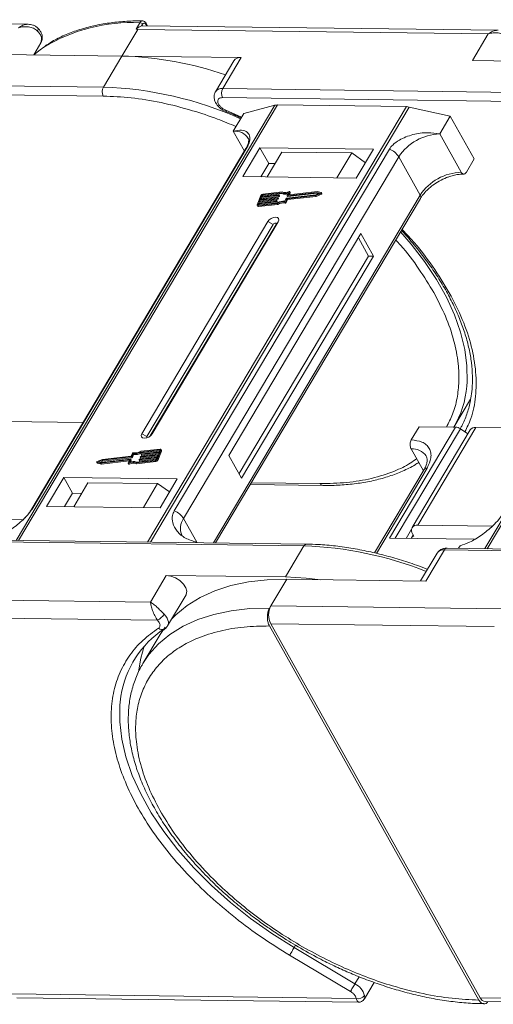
# Model space of a CAD drawing. Header units: millimetres. Extents: x -1190 to 891, y -97 to 1361.
# Tile 39 of 51: x 180 to 234, y 1162 to 1274. Entities that reach past the tile are written whole.
import ezdxf

# ---------------------------------------------------------------- set-up
doc = ezdxf.new("R2010")
doc.units = ezdxf.units.MM

msp = doc.modelspace()

# ---------------------------------------------------------------- linework, layer by layer
at = {"color": 7, "linetype": 'Continuous', "lineweight": 15}
for p, q in [((180.936, 1273.443), (140.367, 1273.965)), ((193.263, 1272.899), (193.693, 1273.621)), ((193.891, 1273.252), (194.002, 1273.439)), ((234.612, 1272.752), (194.044, 1273.274)), ((194.386, 1273.434), (194.478, 1273.269)), ((194.563, 1273.268), (194.4, 1273.56)), ((182.06, 1272.992), (182.05, 1273.003)), ((191.639, 1269.817), (193.448, 1272.859)), ((193.263, 1272.899), (193.448, 1272.859)), ((193.448, 1272.859), (233.495, 1272.344)), ((233.495, 1272.344), (231.685, 1269.302)), ((181.569, 1269.947), (182.393, 1271.331)), ((178.009, 1269.992), (191.639, 1269.817)), ((191.639, 1269.817), (189.528, 1266.268)), ((205.27, 1269.641), (191.639, 1269.817)), ((204.438, 1269.278), (202.327, 1265.729)), ((203.159, 1266.092), (205.27, 1269.641)), ((231.685, 1269.302), (245.316, 1269.126)), ((189.528, 1266.268), (149.482, 1266.783)), ((149.469, 1265.762), (189.515, 1265.246)), ((243.205, 1265.577), (203.159, 1266.092)), ((209.132, 1264.19), (179.576, 1214.496)), ((179.847, 1214.493), (209.425, 1264.224)), ((203.146, 1265.071), (243.192, 1264.555)), ((205.566, 1263.251), (209.132, 1264.19)), ((209.425, 1264.224), (224.147, 1264.034)), ((224.147, 1264.034), (194.569, 1214.303)), ((194.925, 1214.299), (224.481, 1263.993)), ((203.191, 1263.647), (203.567, 1263.485)), ((205.323, 1262.844), (203.526, 1263.63)), ((203.564, 1263.464), (203.559, 1263.466)), ((204.359, 1261.223), (205.566, 1263.251)), ((224.481, 1263.993), (229.16, 1262.948)), ((227.954, 1260.92), (229.16, 1262.948)), ((229.16, 1262.948), (231.899, 1258.058)), ((262.809, 1263.5), (233.102, 1213.552)), ((233.373, 1213.548), (263.102, 1263.533)), ((204.359, 1261.223), (205.634, 1258.948)), ((230.405, 1256.545), (227.954, 1260.92)), ((205.811, 1259.245), (181.234, 1217.923)), ((181.376, 1218.076), (205.953, 1259.398)), ((222.204, 1259.189), (197.627, 1217.867)), ((207.403, 1259.345), (205.443, 1256.05)), ((220.38, 1259.178), (207.403, 1259.345)), ((207.403, 1259.345), (208.412, 1257.544)), ((209.933, 1258.853), (208.245, 1256.013)), ((209.933, 1258.853), (217.896, 1258.75)), ((216.208, 1255.911), (217.896, 1258.75)), ((217.896, 1258.75), (219.456, 1257.625)), ((218.419, 1255.882), (220.38, 1259.178)), ((198.697, 1216.976), (223.274, 1258.298)), ((208.412, 1257.544), (207.507, 1256.023)), ((209.149, 1257.534), (208.412, 1257.544)), ((225.725, 1253.923), (223.274, 1258.298)), ((230.994, 1256.537), (231.899, 1258.058)), ((205.443, 1256.05), (218.419, 1255.882)), ((225.725, 1253.923), (202.103, 1214.206)), ((207.563, 1253.732), (209.572, 1253.959)), ((209.873, 1254.204), (207.709, 1253.959)), ((207.709, 1253.959), (207.767, 1253.856)), ((209.944, 1254.296), (207.745, 1254.048)), ((207.767, 1253.856), (209.931, 1254.101)), ((209.591, 1253.94), (209.573, 1253.896)), ((209.649, 1253.85), (209.591, 1253.953)), ((209.649, 1253.837), (209.591, 1253.94)), ((209.931, 1254.101), (209.873, 1254.204)), ((210.45, 1253.595), (213.791, 1253.972)), ((210.541, 1253.879), (210.681, 1254.221)), ((213.9, 1254.238), (210.56, 1253.86)), ((210.617, 1253.757), (213.958, 1254.135)), ((210.82, 1254.3), (210.688, 1253.98)), ((210.699, 1253.961), (210.688, 1253.98)), ((213.959, 1254.329), (210.707, 1253.961)), ((210.784, 1253.97), (210.877, 1254.197)), ((210.877, 1254.222), (210.82, 1254.325)), ((210.82, 1254.3), (210.877, 1254.197)), ((213.777, 1253.887), (214.384, 1254.127)), ((213.791, 1253.972), (214.237, 1254.149)), ((213.835, 1253.784), (214.442, 1254.024)), ((214.237, 1254.149), (213.9, 1254.238)), ((213.958, 1254.135), (213.9, 1254.238)), ((213.958, 1254.135), (214.104, 1254.097)), ((214.417, 1254.209), (213.959, 1254.329)), ((214.384, 1254.127), (214.442, 1254.024)), ((214.492, 1254.094), (214.434, 1254.197)), ((202.347, 1214.203), (225.756, 1253.561)), ((207.524, 1253.896), (207.088, 1252.835)), ((207.272, 1253.024), (207.199, 1252.847)), ((207.199, 1252.847), (207.22, 1252.81)), ((207.2, 1252.721), (209.399, 1252.97)), ((207.236, 1252.809), (209.401, 1253.054)), ((207.258, 1252.618), (209.457, 1252.867)), ((209.282, 1253.252), (207.272, 1253.024)), ((207.329, 1252.921), (207.272, 1253.024)), ((207.286, 1252.815), (207.329, 1252.921)), ((207.308, 1253.113), (209.318, 1253.34)), ((207.399, 1253.334), (207.308, 1253.113)), ((207.329, 1252.921), (209.339, 1253.149)), ((209.409, 1253.561), (207.399, 1253.334)), ((207.457, 1253.231), (207.399, 1253.334)), ((207.413, 1253.125), (207.457, 1253.231)), ((207.435, 1253.422), (209.445, 1253.65)), ((207.526, 1253.643), (207.435, 1253.422)), ((207.457, 1253.231), (209.467, 1253.458)), ((209.536, 1253.871), (207.526, 1253.643)), ((207.584, 1253.54), (207.526, 1253.643)), ((207.54, 1253.434), (207.584, 1253.54)), ((207.635, 1253.909), (207.563, 1253.732)), ((207.584, 1253.54), (209.594, 1253.768)), ((207.693, 1253.806), (207.635, 1253.909)), ((207.667, 1253.744), (207.693, 1253.806)), ((209.339, 1253.149), (209.282, 1253.252)), ((209.337, 1253.321), (209.318, 1253.277)), ((209.376, 1253.174), (209.318, 1253.277)), ((209.394, 1253.231), (209.337, 1253.333)), ((209.394, 1253.218), (209.337, 1253.321)), ((209.376, 1253.174), (209.394, 1253.218)), ((209.457, 1252.867), (209.399, 1252.97)), ((209.467, 1253.458), (209.409, 1253.561)), ((209.464, 1253.631), (209.446, 1253.586)), ((209.503, 1253.483), (209.446, 1253.586)), ((209.522, 1253.54), (209.464, 1253.643)), ((209.522, 1253.528), (209.464, 1253.631)), ((209.503, 1253.483), (209.522, 1253.528)), ((209.594, 1253.768), (209.536, 1253.871)), ((209.631, 1253.793), (209.573, 1253.896)), ((209.631, 1253.793), (209.649, 1253.837)), ((210.261, 1253.125), (210.319, 1253.022)), ((210.273, 1253.228), (210.414, 1253.569)), ((210.357, 1253.173), (210.497, 1253.516)), ((210.414, 1253.071), (210.357, 1253.173)), ((210.414, 1253.071), (210.555, 1253.413)), ((210.497, 1253.516), (213.777, 1253.887)), ((210.555, 1253.413), (210.497, 1253.516)), ((210.541, 1253.866), (210.599, 1253.764)), ((210.555, 1253.413), (213.835, 1253.784)), ((210.617, 1253.757), (210.56, 1253.86)), ((213.835, 1253.784), (213.777, 1253.887)), ((207.088, 1252.76), (207.146, 1252.657)), ((207.258, 1252.618), (207.2, 1252.721)), ((208.326, 1250.904), (193.911, 1226.668)), ((208.92, 1250.589), (194.506, 1226.353)), ((194.883, 1226.417), (209.257, 1250.585)), ((195.091, 1226.653), (209.505, 1250.888)), ((208.326, 1250.904), (208.92, 1250.589)), ((209.505, 1250.888), (209.257, 1250.585)), ((218.957, 1249.54), (203.879, 1224.189)), ((220.399, 1246.967), (218.957, 1249.54)), ((219.809, 1246.974), (218.655, 1249.033)), ((205.032, 1222.13), (219.809, 1246.974)), ((205.321, 1221.616), (220.399, 1246.967)), ((220.399, 1246.967), (219.809, 1246.974)), ((229.573, 1227.43), (231.483, 1230.641)), ((187.212, 1227.975), (178.418, 1228.088)), ((229.754, 1227.428), (222.215, 1214.753)), ((222.88, 1214.744), (230.311, 1227.237)), ((224.701, 1225.96), (225.606, 1227.481)), ((231.429, 1227.107), (224.795, 1215.953)), ((225.46, 1216.243), (232.094, 1227.397)), ((225.606, 1227.481), (229.754, 1227.428)), ((231.166, 1226.665), (230.311, 1227.237)), ((240.889, 1227.284), (232.094, 1227.397)), ((194.506, 1226.353), (193.911, 1226.668)), ((195.091, 1226.653), (194.938, 1226.466)), ((195.96, 1224.827), (193.796, 1224.582)), ((195.997, 1224.915), (193.798, 1224.667)), ((193.853, 1224.479), (195.969, 1224.719)), ((195.672, 1223.74), (196.108, 1224.802)), ((195.73, 1223.637), (196.166, 1224.699)), ((195.925, 1224.612), (195.998, 1224.789)), ((195.991, 1224.773), (195.96, 1224.827)), ((196.108, 1224.802), (196.166, 1224.699)), ((196.166, 1224.773), (196.109, 1224.876)), ((224.688, 1224.938), (226.082, 1222.45)), ((189.419, 1223.75), (188.813, 1223.509)), ((189.405, 1223.664), (188.959, 1223.487)), ((189.15, 1223.437), (189.463, 1223.561)), ((189.237, 1223.308), (192.49, 1223.676)), ((189.295, 1223.205), (192.47, 1223.564)), ((189.296, 1223.399), (192.637, 1223.777)), ((192.746, 1224.042), (189.405, 1223.664)), ((189.463, 1223.561), (189.405, 1223.664)), ((192.699, 1224.121), (189.419, 1223.75)), ((189.463, 1223.561), (192.804, 1223.939)), ((192.377, 1223.337), (192.508, 1223.657)), ((192.505, 1223.648), (192.49, 1223.676)), ((192.656, 1223.758), (192.515, 1223.416)), ((192.63, 1223.453), (192.713, 1223.655)), ((192.713, 1223.667), (192.656, 1223.77)), ((192.656, 1223.758), (192.713, 1223.655)), ((192.84, 1224.463), (192.699, 1224.121)), ((192.804, 1223.939), (192.746, 1224.042)), ((192.923, 1224.409), (192.783, 1224.067)), ((192.841, 1223.964), (192.783, 1224.067)), ((192.841, 1223.964), (192.981, 1224.306)), ((192.981, 1224.306), (192.923, 1224.409)), ((193.252, 1223.34), (195.451, 1223.589)), ((193.323, 1223.432), (195.488, 1223.677)), ((193.605, 1223.696), (193.624, 1223.741)), ((193.605, 1223.684), (193.663, 1223.581)), ((195.634, 1223.905), (193.624, 1223.677)), ((193.682, 1223.574), (193.624, 1223.677)), ((193.66, 1223.766), (195.67, 1223.993)), ((193.682, 1223.574), (195.587, 1223.79)), ((193.733, 1224.006), (193.751, 1224.05)), ((193.733, 1223.993), (193.79, 1223.891)), ((195.761, 1224.214), (193.751, 1223.987)), ((193.809, 1223.884), (193.751, 1223.987)), ((193.788, 1224.075), (195.798, 1224.303)), ((193.853, 1224.479), (193.796, 1224.582)), ((193.809, 1223.884), (195.714, 1224.099)), ((193.86, 1224.315), (193.878, 1224.36)), ((193.86, 1224.303), (193.918, 1224.2)), ((195.888, 1224.524), (193.879, 1224.296)), ((193.936, 1224.193), (193.879, 1224.296)), ((193.915, 1224.385), (195.925, 1224.612)), ((193.936, 1224.193), (195.841, 1224.409)), ((195.451, 1223.589), (195.509, 1223.486)), ((195.561, 1223.728), (195.634, 1223.905)), ((195.67, 1223.993), (195.761, 1224.214)), ((195.73, 1223.637), (195.672, 1223.74)), ((195.798, 1224.303), (195.888, 1224.524)), ((203.879, 1224.189), (205.321, 1221.616)), ((188.762, 1223.44), (188.82, 1223.337)), ((188.779, 1223.428), (189.237, 1223.308)), ((188.837, 1223.325), (188.779, 1223.428)), ((188.837, 1223.325), (189.295, 1223.205)), ((188.959, 1223.487), (189.296, 1223.399)), ((189.295, 1223.205), (189.237, 1223.308)), ((192.377, 1223.312), (192.434, 1223.209)), ((192.497, 1223.203), (192.44, 1223.306)), ((193.252, 1223.34), (193.31, 1223.237)), ((193.31, 1223.237), (195.509, 1223.486)), ((226.171, 1222.598), (220.5, 1213.065)), ((220.715, 1213.011), (226.503, 1222.744)), ((184.997, 1221.674), (183.037, 1218.378)), ((197.974, 1221.507), (184.997, 1221.674)), ((186.006, 1219.872), (184.997, 1221.674)), ((196.014, 1218.211), (197.974, 1221.507)), ((187.762, 1221.076), (186.134, 1218.338)), ((195.725, 1220.973), (187.762, 1221.076)), ((194.097, 1218.236), (195.725, 1220.973)), ((195.725, 1220.973), (197.093, 1220.026)), ((206.315, 1220.875), (214.606, 1220.768)), ((214.313, 1220.984), (206.44, 1221.085)), ((186.006, 1219.872), (185.102, 1218.352)), ((187.038, 1219.859), (186.006, 1219.872)), ((183.037, 1218.378), (196.014, 1218.211)), ((180.311, 1216.825), (171.784, 1216.934)), ((198.697, 1216.976), (200.21, 1214.274)), ((224.73, 1215.764), (224.113, 1214.728)), ((233.988, 1216.134), (225.46, 1216.243)), ((212.744, 1214.069), (172.698, 1214.585)), ((222.215, 1214.753), (231.929, 1214.627)), ((224.929, 1215.101), (224.703, 1214.72)), ((225.002, 1214.972), (224.854, 1214.974)), ((224.857, 1215.229), (225.002, 1214.972)), ((172.4, 1214.377), (212.446, 1213.862)), ((200.21, 1214.274), (200.185, 1214.231)), ((200.21, 1214.274), (200.235, 1214.23)), ((212.446, 1213.862), (210.336, 1210.313)), ((283.376, 1212.905), (228.785, 1213.607)), ((230.117, 1213.59), (230.293, 1213.887)), ((227.656, 1213.036), (225.766, 1209.858)), ((226.377, 1209.851), (228.488, 1213.4)), ((228.488, 1213.4), (283.078, 1212.697)), ((196.705, 1210.488), (194.896, 1207.446)), ((210.336, 1210.313), (196.705, 1210.488)), ((208.67, 1207.013), (210.48, 1210.055)), ((210.48, 1210.055), (226.377, 1209.851)), ((194.896, 1207.446), (154.85, 1207.961)), ((196.867, 1204.729), (198.978, 1208.278)), ((208.52, 1206.76), (208.67, 1207.013)), ((235.058, 1206.674), (208.67, 1207.013)), ((154.823, 1205.918), (195.703, 1205.392)), ((195.898, 1205.134), (195.703, 1205.392)), ((196.011, 1203.733), (196.577, 1204.587)), ((232.426, 1161.998), (208.493, 1204.716)), ((232.577, 1162.251), (208.644, 1204.97)), ((208.644, 1204.97), (234.177, 1204.641)), ((196.011, 1203.733), (194.051, 1200.437)), ((196.347, 1204.228), (196.531, 1204.356)), ((193.969, 1200.297), (194.051, 1200.437)), ((211.318, 1167.982), (211.478, 1168.25)), ((218.267, 1163.85), (211.318, 1167.982)), ((217.752, 1162.984), (210.804, 1167.117)), ((218.748, 1164.659), (218.267, 1163.85)), ((219.343, 1162.124), (220.463, 1164.008)), ((218.411, 1162.178), (179.045, 1162.685)), ((179.629, 1162.254), (218.684, 1161.751)), ((218.411, 1162.178), (218.317, 1162.435)), ((257.297, 1161.933), (232.577, 1162.251)), ((233.162, 1161.821), (257.535, 1161.507))]:
    msp.add_line(p, q, dxfattribs=at)
at = {"color": 7, "linetype": 'Continuous', "lineweight": 15, "flags": 128}
for points in [[(194.044, 1273.274), (193.992, 1273.272), (193.891, 1273.252)], [(181.99, 1272.666), (182.04, 1272.761), (182.071, 1272.847), (182.08, 1272.92), (182.069, 1272.976), (182.06, 1272.992)], [(182.735, 1270.828), (182.302, 1270.525), (181.567, 1269.944)], [(203.559, 1263.466), (203.557, 1263.467), (203.535, 1263.498), (203.525, 1263.553), (203.526, 1263.63)], [(205.811, 1259.245), (205.87, 1259.324), (205.953, 1259.398)], [(209.572, 1253.959), (209.578, 1253.959), (209.582, 1253.959), (209.586, 1253.957), (209.589, 1253.955), (209.591, 1253.952), (209.592, 1253.948), (209.592, 1253.944), (209.591, 1253.94)], [(210.688, 1253.98), (210.687, 1253.976), (210.687, 1253.972), (210.688, 1253.968), (210.69, 1253.965), (210.693, 1253.963), (210.697, 1253.961), (210.702, 1253.961), (210.707, 1253.961)], [(210.757, 1254.331), (210.771, 1254.336), (210.786, 1254.338), (210.798, 1254.338), (210.809, 1254.334), (210.817, 1254.329), (210.822, 1254.32), (210.822, 1254.311), (210.82, 1254.3)], [(214.417, 1254.209), (214.428, 1254.203), (214.435, 1254.195), (214.437, 1254.184), (214.434, 1254.172), (214.427, 1254.159), (214.415, 1254.146), (214.4, 1254.135), (214.384, 1254.127)], [(214.442, 1254.024), (214.458, 1254.032), (214.473, 1254.043), (214.484, 1254.056), (214.492, 1254.069), (214.495, 1254.081), (214.493, 1254.092), (214.492, 1254.094)], [(207.2, 1252.721), (207.169, 1252.72), (207.14, 1252.724), (207.117, 1252.733), (207.098, 1252.747), (207.086, 1252.764), (207.08, 1252.785), (207.081, 1252.809), (207.088, 1252.835)], [(207.199, 1252.847), (207.197, 1252.839), (207.196, 1252.831), (207.198, 1252.824), (207.202, 1252.818), (207.209, 1252.813), (207.216, 1252.81), (207.226, 1252.809), (207.236, 1252.809)], [(209.318, 1253.34), (209.323, 1253.34), (209.328, 1253.34), (209.332, 1253.338), (209.335, 1253.336), (209.337, 1253.333), (209.338, 1253.329), (209.338, 1253.325), (209.337, 1253.321)], [(209.445, 1253.65), (209.45, 1253.65), (209.455, 1253.649), (209.459, 1253.648), (209.462, 1253.645), (209.464, 1253.642), (209.465, 1253.639), (209.465, 1253.635), (209.464, 1253.631)], [(210.56, 1253.86), (210.554, 1253.86), (210.55, 1253.86), (210.546, 1253.862), (210.543, 1253.864), (210.541, 1253.867), (210.54, 1253.871), (210.54, 1253.875), (210.541, 1253.879)], [(209.505, 1250.888), (209.576, 1251.083), (209.546, 1251.249), (209.42, 1251.361), (209.217, 1251.403), (208.968, 1251.367), (208.712, 1251.26), (208.486, 1251.097), (208.326, 1250.904)], [(209.257, 1250.585), (209.277, 1250.64), (209.268, 1250.688), (209.232, 1250.72), (209.175, 1250.732), (209.104, 1250.721), (209.03, 1250.691), (208.966, 1250.644), (208.92, 1250.589)], [(231.046, 1232.115), (231.083, 1232.597), (231.067, 1234.414), (230.82, 1236.306), (230.342, 1238.257), (229.638, 1240.251), (228.712, 1242.272), (227.574, 1244.304), (226.231, 1246.331), (224.695, 1248.336), (223.486, 1249.745)], [(193.911, 1226.668), (193.841, 1226.473), (193.871, 1226.307), (193.997, 1226.195), (194.199, 1226.153), (194.448, 1226.189), (194.705, 1226.296), (194.93, 1226.459), (195.091, 1226.653)], [(194.506, 1226.353), (194.486, 1226.298), (194.494, 1226.251), (194.53, 1226.219), (194.534, 1226.217)], [(195.998, 1224.789), (196, 1224.798), (196, 1224.806), (195.998, 1224.813), (195.994, 1224.819), (195.988, 1224.823), (195.98, 1224.826), (195.971, 1224.827), (195.96, 1224.827)], [(195.997, 1224.915), (196.028, 1224.917), (196.056, 1224.913), (196.08, 1224.904), (196.098, 1224.89), (196.111, 1224.872), (196.117, 1224.851), (196.116, 1224.827), (196.108, 1224.802)], [(192.508, 1223.657), (192.51, 1223.661), (192.51, 1223.665), (192.509, 1223.668), (192.507, 1223.671), (192.504, 1223.674), (192.5, 1223.675), (192.495, 1223.676), (192.49, 1223.676)], [(192.637, 1223.777), (192.642, 1223.777), (192.647, 1223.776), (192.651, 1223.775), (192.654, 1223.772), (192.656, 1223.769), (192.657, 1223.766), (192.657, 1223.762), (192.656, 1223.758)], [(193.624, 1223.677), (193.619, 1223.677), (193.614, 1223.678), (193.61, 1223.679), (193.607, 1223.682), (193.605, 1223.685), (193.604, 1223.688), (193.604, 1223.692), (193.605, 1223.696)], [(193.751, 1223.987), (193.746, 1223.987), (193.741, 1223.987), (193.737, 1223.989), (193.734, 1223.991), (193.732, 1223.994), (193.731, 1223.998), (193.731, 1224.002), (193.733, 1224.006)], [(193.879, 1224.296), (193.873, 1224.296), (193.869, 1224.297), (193.865, 1224.298), (193.862, 1224.301), (193.86, 1224.304), (193.859, 1224.307), (193.859, 1224.311), (193.86, 1224.315)], [(188.779, 1223.428), (188.768, 1223.433), (188.761, 1223.441), (188.759, 1223.452), (188.762, 1223.465), (188.77, 1223.478), (188.781, 1223.49), (188.796, 1223.501), (188.813, 1223.509)], [(188.82, 1223.337), (188.826, 1223.33), (188.837, 1223.325)], [(192.44, 1223.306), (192.425, 1223.301), (192.411, 1223.298), (192.398, 1223.299), (192.387, 1223.302), (192.38, 1223.308), (192.375, 1223.316), (192.374, 1223.326), (192.377, 1223.337)], [(192.434, 1223.209), (192.437, 1223.205), (192.445, 1223.199), (192.456, 1223.196), (192.469, 1223.195), (192.483, 1223.198), (192.497, 1223.203)], [(214.606, 1220.768), (214.606, 1220.768), (214.597, 1220.769)], [(181.232, 1217.92), (181.293, 1218.002), (181.376, 1218.076)], [(212.744, 1214.069), (212.744, 1214.069), (212.753, 1214.069)], [(198.978, 1208.278), (199.004, 1208.326), (199.065, 1208.678), (198.95, 1209.086), (198.672, 1209.506), (198.26, 1209.894), (197.758, 1210.207), (197.22, 1210.413), (196.705, 1210.488)], [(197.318, 1205.487), (197.793, 1205.974), (199.095, 1207.055), (200.589, 1207.981), (202.264, 1208.744), (204.106, 1209.336), (206.1, 1209.754), (208.23, 1209.995), (210.48, 1210.055)], [(210.336, 1210.313), (212.713, 1210.191), (214.381, 1210.005)], [(194.051, 1200.437), (194.735, 1201.449), (195.833, 1202.678), (197.135, 1203.76), (198.629, 1204.686), (200.304, 1205.448), (202.146, 1206.041), (204.14, 1206.459), (206.27, 1206.699), (208.52, 1206.76)], [(196.465, 1206.063), (196.652, 1205.844), (196.797, 1205.619), (196.898, 1205.396), (196.949, 1205.18), (196.951, 1204.978), (196.902, 1204.797), (196.867, 1204.729)], [(194.194, 1202.411), (193.792, 1201.039), (193.543, 1199.49)], [(211.318, 1167.982), (208.781, 1169.584), (206.347, 1171.311), (204.037, 1173.146), (201.871, 1175.076), (199.868, 1177.082), (198.044, 1179.148), (196.415, 1181.257), (194.996, 1183.39), (193.797, 1185.53), (192.83, 1187.657), (192.102, 1189.754), (191.621, 1191.803), (191.389, 1193.787), (191.409, 1195.688), (191.53, 1196.708)], [(210.804, 1167.117), (210.851, 1167.196), (210.908, 1167.292), (210.973, 1167.401), (211.043, 1167.519), (211.115, 1167.64), (211.187, 1167.761), (211.255, 1167.876), (211.318, 1167.982)], [(217.752, 1162.984), (217.8, 1163.064), (217.857, 1163.16), (217.922, 1163.269), (217.991, 1163.386), (218.064, 1163.508), (218.136, 1163.628), (218.204, 1163.744), (218.267, 1163.85)]]:
    msp.add_lwpolyline(points, dxfattribs=at)
at = {"color": 7, "linetype": 'Continuous', "lineweight": 15}
for centre, radius, start, end in [((192.792, 1254.269), 19.373, 87.33311, 121.27285), ((193.672, 1273.234), 0.388, 31.84251, 86.94255), ((194.29, 1273.508), 0.121, 321.99637, 25.22908), ((181.245, 1271.713), 1.209, 341.59357, 51.97131), ((190.596, 1230.497), 39.334, 70.88469, 88.48068), ((205.151, 1268.78), 0.869, 82.14794, 145.0614), ((190.507, 1265.744), 1.11, 151.86538, 206.65442), ((188.13, 1224.418), 41.873, 65.93013, 88.08672), ((203.04, 1265.231), 0.87, 82.15926, 144.95097), ((204.138, 1265.569), 1.11, 151.86538, 206.65442), ((209.401, 1263.125), 1.098, 88.72031, 104.14409), ((224.115, 1262.396), 1.638, 77.08998, 88.8989), ((204.566, 1259.418), 1.817, 33.1952, 96.53301), ((228.144, 1255.093), 5.83, 91.86957, 146.65022), ((221.395, 1257.129), 2.213, 31.86898, 68.55124), ((230.595, 1250.718), 5.83, 91.86957, 146.65022), ((207.778, 1253.763), 0.287, 96.59253, 152.29321), ((207.72, 1253.864), 0.0955, 96.59253, 152.29321), ((210.257, 1255.172), 1.042, 248.35959, 294.01857), ((210.305, 1255.019), 0.991, 247.84687, 288.77105), ((210.314, 1255.164), 0.943, 246.89164, 297.97103), ((210.853, 1254.209), 0.0276, 333.09852, 26.5741), ((225.446, 1253.717), 0.346, 333.31625, 36.51573), ((207.777, 1253.761), 0.0955, 96.59253, 152.29321), ((209.276, 1253.299), 0.0478, 276.59253, 332.29321), ((209.334, 1253.196), 0.0478, 276.59253, 332.29321), ((209.382, 1253.224), 0.0138, 333.02121, 26.65141), ((210.021, 1251.983), 1.167, 78.13867, 122.23452), ((210.09, 1251.865), 1.375, 82.36132, 120.10827), ((209.403, 1253.609), 0.0478, 276.59253, 332.29321), ((210.079, 1251.88), 1.167, 78.13867, 122.23452), ((209.461, 1253.506), 0.0478, 276.59253, 332.29321), ((209.509, 1253.534), 0.0138, 333.02121, 26.65141), ((209.531, 1253.918), 0.0478, 276.59253, 332.29321), ((209.588, 1253.815), 0.0478, 276.59253, 332.29321), ((209.636, 1253.843), 0.0138, 333.02121, 26.65141), ((210.276, 1253.214), 0.0903, 260.49805, 333.59787), ((210.334, 1253.111), 0.0903, 260.49805, 333.59787), ((210.456, 1253.547), 0.0478, 96.59253, 152.29321), ((210.613, 1253.775), 0.0183, 217.91724, 283.38081), ((207.232, 1252.725), 0.11, 217.91724, 283.38081), ((219.862, 1233.059), 11.224, 329.554, 355.17808), ((229.698, 1226.359), 1.07, 55.09609, 87.03844), ((232.014, 1226.675), 0.727, 83.64232, 143.56702), ((196.093, 1224.736), 0.0826, 333.02121, 26.65141), ((224.85, 1223.036), 1.91, 35.13686, 94.86934), ((192.701, 1223.661), 0.0138, 333.02121, 26.65141), ((192.741, 1224.089), 0.0478, 276.59253, 332.29321), ((192.798, 1223.986), 0.0478, 276.59253, 332.29321), ((192.921, 1224.423), 0.0903, 80.49805, 153.59787), ((193.106, 1225.772), 1.375, 262.36132, 300.10827), ((193.175, 1225.654), 1.167, 258.13867, 302.23452), ((193.164, 1225.669), 1.375, 262.36132, 300.10827), ((193.666, 1223.718), 0.0478, 96.59253, 152.29321), ((193.678, 1223.592), 0.0183, 217.91724, 283.38081), ((193.793, 1224.028), 0.0478, 96.59253, 152.29321), ((193.805, 1223.902), 0.0183, 217.91724, 283.38081), ((193.92, 1224.337), 0.0478, 96.59253, 152.29321), ((193.932, 1224.211), 0.0183, 217.91724, 283.38081), ((195.418, 1223.874), 0.287, 276.59253, 332.29321), ((195.477, 1223.772), 0.0955, 276.59253, 332.29321), ((195.476, 1223.771), 0.287, 276.59253, 332.29321), ((192.882, 1222.473), 0.943, 66.89164, 117.97103), ((192.94, 1222.37), 0.943, 66.89164, 117.97103), ((192.939, 1222.464), 1.042, 68.35959, 114.01857), ((226.463, 1222.383), 0.363, 83.64232, 143.56702), ((214.649, 1221.132), 0.367, 203.79329, 261.81678), ((196.818, 1215.808), 2.213, 31.86898, 68.55124), ((200.234, 1215.844), 1.909, 143.64522, 203.44279), ((225.351, 1215.622), 0.631, 80.05661, 218.47393), ((212.775, 1213.707), 0.363, 94.95278, 154.87747), ((211.137, 1172.75), 41.132, 68.20245, 88.17534), ((228.817, 1213.245), 0.363, 94.95278, 154.87747), ((228.38, 1212.512), 0.894, 83.10581, 144.10352), ((210.629, 1205.966), 2.221, 151.86538, 206.65442), ((195.003, 1206.954), 1.712, 294.14971, 328.65097), ((196.236, 1204.888), 0.592, 225.54062, 298.59397), ((202.678, 1194.97), 11.283, 123.39574, 171.14243), ((217.281, 1161.924), 2.164, 15.62191, 62.88622), ((218.655, 1163.018), 0.875, 253.78756, 324.19862), ((233.22, 1162.511), 0.693, 202.00407, 265.20355)]:
    msp.add_arc(centre, radius, start, end, dxfattribs=at)
for points, knots in [([(179.818, 1273.034), (179.99, 1273.148), (180.333, 1273.374), (180.707, 1273.42), (180.893, 1273.443)], [0, 0, 0, 0, 0.5024493, 1, 1, 1, 1]), ([(181.99, 1272.666), (181.845, 1272.784), (181.553, 1273.02), (180.973, 1273.164), (180.378, 1273.18), (180.005, 1273.083), (179.818, 1273.034)], [0, 0, 0, 0, 0.2498135, 0.4993654, 0.7486919, 1, 1, 1, 1]), ([(182.06, 1272.992), (181.97, 1273.073), (181.799, 1273.228), (181.413, 1273.4), (181.12, 1273.427), (180.936, 1273.443)], [0, 0, 0, 0, 0.2896693, 0.55157904, 1, 1, 1, 1]), ([(193.995, 1273.82), (193.87, 1273.823), (193.098, 1273.846), (191.742, 1273.768), (189.94, 1273.576), (188.224, 1273.246), (186.595, 1272.792), (185.072, 1272.203), (183.826, 1271.596), (183.147, 1271.136), (182.89, 1270.961)], [0, 0, 0, 0, 0.028003, 0.1729968, 0.3186794, 0.4650321, 0.6121209, 0.7600927, 0.909192, 1, 1, 1, 1]), ([(193.891, 1273.252), (193.837, 1273.233), (193.736, 1273.197), (193.56, 1273.104), (193.436, 1273.021), (193.358, 1272.963), (193.329, 1272.94), (193.309, 1272.925), (193.295, 1272.915), (193.285, 1272.908), (193.277, 1272.903), (193.271, 1272.9), (193.267, 1272.899), (193.265, 1272.899), (193.264, 1272.899), (193.263, 1272.899)], [0, 0, 0, 0, 0.29575478, 0.54690454, 0.80489872, 0.8684268, 0.91098084, 0.93948323, 0.95866582, 0.97171553, 0.98381984, 0.99018972, 0.99486484, 0.99865658, 1, 1, 1, 1]), ([(193.693, 1273.621), (193.728, 1273.67), (193.803, 1273.773), (193.914, 1273.83), (193.98, 1273.826), (193.995, 1273.825)], [0, 0, 0, 0, 0.4004103, 0.8630648, 1, 1, 1, 1]), ([(194.4, 1273.56), (194.375, 1273.598), (194.325, 1273.676), (194.223, 1273.761), (194.109, 1273.818), (194.029, 1273.825), (193.99, 1273.829)], [0, 0, 0, 0, 0.2410888, 0.4906922, 0.7449678, 1, 1, 1, 1]), ([(194.002, 1273.439), (194.031, 1273.477), (194.088, 1273.553), (194.196, 1273.585), (194.303, 1273.55), (194.358, 1273.472), (194.386, 1273.434)], [0, 0, 0, 0, 0.2507803, 0.5001215, 0.7499518, 1, 1, 1, 1]), ([(182.381, 1271.33), (182.393, 1271.343), (182.506, 1271.475), (182.568, 1271.832), (182.519, 1272.272), (182.342, 1272.637), (182.184, 1272.869), (182.072, 1272.973), (182.045, 1272.998)], [0, 0, 0, 0, 0.0292215, 0.2871515, 0.5566228, 0.7665927, 0.9438983, 1, 1, 1, 1]), ([(233.495, 1272.344), (233.667, 1272.457), (234.01, 1272.683), (234.384, 1272.729), (234.57, 1272.752)], [0, 0, 0, 0, 0.5024493, 1, 1, 1, 1]), ([(235.667, 1271.975), (235.521, 1272.093), (235.23, 1272.329), (234.65, 1272.473), (234.054, 1272.489), (233.682, 1272.392), (233.495, 1272.344)], [0, 0, 0, 0, 0.24981348, 0.49936544, 0.74869192, 1, 1, 1, 1]), ([(189.515, 1265.246), (190.564, 1265.201), (192.694, 1265.109), (196.131, 1264.54), (199.451, 1263.692), (202.328, 1262.745), (203.977, 1262.054), (204.678, 1261.76)], [0, 0, 0, 0, 0.2205761, 0.4479926, 0.6818099, 0.864583, 1, 1, 1, 1]), ([(202.335, 1265.726), (202.325, 1265.714), (202.213, 1265.584), (202.152, 1265.228), (202.202, 1264.789), (202.376, 1264.421), (202.599, 1264.119), (202.868, 1263.857), (203.087, 1263.714), (203.191, 1263.647)], [0, 0, 0, 0, 0.019311, 0.2130593, 0.415477, 0.5731994, 0.7063854, 0.8618882, 1, 1, 1, 1]), ([(203.526, 1263.63), (203.421, 1263.678), (203.207, 1263.776), (202.923, 1264.001), (202.711, 1264.254), (202.597, 1264.507), (202.583, 1264.739), (202.678, 1264.927), (202.87, 1265.051), (203.056, 1265.064), (203.146, 1265.071)], [0, 0, 0, 0, 0.1215514, 0.25, 0.3784486, 0.5, 0.6215514, 0.75, 0.8784486, 1, 1, 1, 1]), ([(203.564, 1263.464), (203.569, 1263.462), (204.139, 1263.253), (204.707, 1263.002), (205.27, 1262.753)], [0, 0, 0, 0, 0.00889257, 1, 1, 1, 1]), ([(205.953, 1259.398), (206.038, 1259.565), (206.258, 1259.994), (206.302, 1260.615), (206.034, 1261.141), (205.376, 1261.406), (204.7, 1261.285), (204.359, 1261.223)], [0, 0, 0, 0, 0.1113353, 0.2864972, 0.5212892, 0.7585824, 1, 1, 1, 1]), ([(227.954, 1260.92), (227.501, 1260.988), (226.517, 1261.137), (224.876, 1260.902), (223.504, 1260.357), (222.606, 1259.737), (222.32, 1259.348), (222.204, 1259.189)], [0, 0, 0, 0, 0.2224809, 0.4830815, 0.7397704, 0.893878, 1, 1, 1, 1]), ([(206.085, 1260.415), (206.086, 1260.414), (206.117, 1260.377), (206.13, 1260.307), (206.14, 1260.063), (206.049, 1259.725), (205.935, 1259.435), (205.818, 1259.263), (205.805, 1259.244)], [0, 0, 0, 0, 0.005744, 0.3066112, 0.5316672, 0.7534528, 0.9717968, 1, 1, 1, 1]), ([(227.9, 1255.527), (228.18, 1255.67), (228.573, 1255.872), (229.162, 1256.083), (229.65, 1256.22), (230.198, 1256.317), (230.529, 1256.325), (230.697, 1256.329)], [0, 0, 0, 0, 0.2940988, 0.4127028, 0.6057911, 0.8002931, 1, 1, 1, 1]), ([(230.994, 1256.537), (230.957, 1256.486), (230.883, 1256.383), (230.743, 1256.32), (230.602, 1256.336), (230.485, 1256.42), (230.427, 1256.509), (230.405, 1256.545)], [0, 0, 0, 0, 0.2146939, 0.4293877, 0.6440816, 0.8587754, 1, 1, 1, 1]), ([(225.767, 1253.562), (225.829, 1253.667), (225.988, 1253.933), (226.332, 1254.331), (226.745, 1254.724), (227.243, 1255.128), (227.649, 1255.374), (227.9, 1255.527)], [0, 0, 0, 0, 0.1493233, 0.3808463, 0.5554248, 0.7249772, 1, 1, 1, 1]), ([(223.578, 1249.899), (223.726, 1249.741), (224.361, 1249.066), (225.38, 1247.839), (226.624, 1246.222), (227.744, 1244.577), (228.741, 1242.92), (229.604, 1241.26), (230.325, 1239.607), (230.902, 1237.97), (231.328, 1236.359), (231.603, 1234.779), (231.714, 1233.238), (231.69, 1231.882), (231.554, 1231.074), (231.497, 1230.738)], [0, 0, 0, 0, 0.0245606, 0.1049125, 0.1860749, 0.2678356, 0.3500498, 0.4326303, 0.5155443, 0.5988108, 0.6825096, 0.7667978, 0.8519202, 0.9382248, 1, 1, 1, 1]), ([(229.048, 1242.766), (228.431, 1243.781), (227.18, 1245.838), (225.317, 1248.276), (224.004, 1249.637), (223.644, 1250.01)], [0, 0, 0, 0, 0.4140463, 0.8392308, 1, 1, 1, 1]), ([(222.927, 1248.805), (223.108, 1248.612), (224.118, 1247.535), (225.625, 1245.512), (226.733, 1243.687), (227.278, 1242.789)], [0, 0, 0, 0, 0.099738, 0.5567416, 1, 1, 1, 1]), ([(227.278, 1242.789), (227.746, 1241.889), (228.695, 1240.063), (229.621, 1237.332), (230.102, 1234.839), (230.188, 1232.626), (229.97, 1230.699), (229.505, 1228.948), (228.967, 1227.921), (228.715, 1227.441)], [0, 0, 0, 0, 0.1578097, 0.3205134, 0.4877964, 0.6185602, 0.7493399, 0.8828861, 1, 1, 1, 1]), ([(230.826, 1226.893), (231.072, 1227.386), (231.692, 1228.63), (232.117, 1230.929), (232.151, 1233.703), (231.631, 1236.651), (230.641, 1239.688), (229.577, 1241.744), (229.048, 1242.766)], [0, 0, 0, 0, 0.11587788, 0.29247002, 0.47059478, 0.64870577, 0.82530486, 1, 1, 1, 1]), ([(231.497, 1230.738), (231.478, 1230.593), (231.392, 1229.949), (231.051, 1228.883), (230.665, 1227.863), (230.343, 1227.351), (230.281, 1227.252)], [0, 0, 0, 0, 0.1129714, 0.5021061, 0.9033474, 1, 1, 1, 1]), ([(224.701, 1225.96), (224.671, 1225.897), (224.609, 1225.772), (224.569, 1225.531), (224.574, 1225.286), (224.619, 1225.081), (224.668, 1224.979), (224.688, 1224.938)], [0, 0, 0, 0, 0.2146939, 0.4293877, 0.6440816, 0.8587754, 1, 1, 1, 1]), ([(226.503, 1222.744), (226.691, 1223.143), (226.98, 1223.757), (226.959, 1224.501), (226.785, 1225.015), (226.438, 1225.431), (225.815, 1225.837), (225.14, 1225.912), (224.701, 1225.96)], [0, 0, 0, 0, 0.23945684, 0.36836066, 0.5, 0.63163934, 0.76054316, 1, 1, 1, 1]), ([(225.316, 1223.818), (225.079, 1223.646), (224.326, 1223.098), (222.635, 1222.307), (220.229, 1221.528), (217.384, 1221.04), (215.326, 1221.002), (214.313, 1220.984)], [0, 0, 0, 0, 0.08837878, 0.28111419, 0.52762537, 0.76741877, 1, 1, 1, 1]), ([(226.399, 1224.123), (226.437, 1224.059), (226.519, 1223.916), (226.537, 1223.604), (226.456, 1223.198), (226.326, 1222.852), (226.191, 1222.645), (226.16, 1222.597)], [0, 0, 0, 0, 0.2095376, 0.4618511, 0.6987076, 0.9302296, 1, 1, 1, 1]), ([(214.599, 1220.781), (214.794, 1220.775), (215.637, 1220.748), (217.062, 1220.826), (218.864, 1221.02), (220.58, 1221.349), (222.21, 1221.803), (223.73, 1222.395), (224.849, 1222.928), (225.412, 1223.305), (225.551, 1223.398)], [0, 0, 0, 0, 0.0449795, 0.1938751, 0.343478, 0.4937691, 0.644816, 0.7967697, 0.9498813, 1, 1, 1, 1]), ([(176.616, 1214.578), (176.966, 1214.694), (177.725, 1214.947), (179.051, 1215.744), (180.202, 1216.681), (180.99, 1217.499), (181.264, 1217.909), (181.376, 1218.076)], [0, 0, 0, 0, 0.2224809, 0.4830815, 0.7397704, 0.893878, 1, 1, 1, 1]), ([(181.228, 1217.922), (181.149, 1217.794), (180.98, 1217.521), (180.715, 1217.234), (180.574, 1217.082)], [0, 0, 0, 0, 0.4676766, 1, 1, 1, 1]), ([(197.627, 1217.867), (197.547, 1217.691), (197.34, 1217.238), (197.415, 1216.403), (197.899, 1215.494), (198.858, 1214.69), (199.757, 1214.414), (200.21, 1214.274)], [0, 0, 0, 0, 0.1113353, 0.2864972, 0.5212892, 0.7585824, 1, 1, 1, 1]), ([(230.293, 1213.887), (230.642, 1214.003), (231.401, 1214.256), (232.727, 1215.053), (233.879, 1215.99), (234.667, 1216.808), (234.941, 1217.218), (235.053, 1217.385)], [0, 0, 0, 0, 0.2224809, 0.4830815, 0.7397704, 0.893878, 1, 1, 1, 1]), ([(226.558, 1211.19), (226.375, 1211.263), (225.547, 1211.592), (224.052, 1212.095), (222.07, 1212.692), (220.061, 1213.19), (218.047, 1213.588), (216.049, 1213.871), (214.273, 1214.035), (213.195, 1214.05), (212.751, 1214.056)], [0, 0, 0, 0, 0.03876239, 0.17488798, 0.31486085, 0.45764, 0.60250101, 0.74892627, 0.89654945, 1, 1, 1, 1]), ([(228.788, 1213.598), (228.746, 1213.601), (228.569, 1213.615), (228.264, 1213.541), (227.901, 1213.365), (227.746, 1213.147), (227.673, 1213.044)], [0, 0, 0, 0, 0.093525, 0.394218, 0.7148762, 1, 1, 1, 1]), ([(194.896, 1207.446), (195.01, 1207.372), (195.238, 1207.226), (195.64, 1206.885), (196.065, 1206.48), (196.332, 1206.202), (196.465, 1206.063)], [0, 0, 0, 0, 0.2513081, 0.5006346, 0.7501865, 1, 1, 1, 1]), ([(195.703, 1205.392), (195.649, 1205.469), (195.539, 1205.624), (195.34, 1205.987), (195.133, 1206.472), (194.963, 1207.026), (194.918, 1207.306), (194.896, 1207.446)], [0, 0, 0, 0, 0.1240537, 0.2508378, 0.4997796, 0.7486646, 1, 1, 1, 1]), ([(208.493, 1204.716), (208.435, 1204.843), (208.319, 1205.097), (208.25, 1205.58), (208.273, 1206.071), (208.373, 1206.479), (208.478, 1206.68), (208.52, 1206.76)], [0, 0, 0, 0, 0.2146939, 0.4293877, 0.6440816, 0.8587754, 1, 1, 1, 1]), ([(210.804, 1167.117), (209.742, 1167.776), (207.596, 1169.107), (204.556, 1171.367), (201.681, 1173.807), (199.049, 1176.402), (196.713, 1179.096), (194.718, 1181.832), (193.093, 1184.556), (191.843, 1187.237), (190.962, 1189.871), (190.457, 1192.453), (190.352, 1194.952), (190.662, 1197.312), (191.381, 1199.484), (192.5, 1201.421), (193.954, 1203.115), (195.203, 1204.018), (195.822, 1204.465)], [0, 0, 0, 0, 0.0610375, 0.1233116, 0.1864383, 0.25, 0.3135617, 0.3766884, 0.4389625, 0.5, 0.5610375, 0.6233116, 0.6864383, 0.75, 0.8135617, 0.8766884, 0.9389625, 1, 1, 1, 1]), ([(195.981, 1183.672), (195.53, 1184.54), (194.613, 1186.303), (193.72, 1188.938), (193.255, 1191.345), (193.173, 1193.48), (193.379, 1195.342), (193.867, 1197.094), (194.644, 1198.71), (195.693, 1200.165), (196.998, 1201.43), (198.537, 1202.5), (200.451, 1203.448), (202.787, 1204.189), (205.529, 1204.662), (207.515, 1204.699), (208.493, 1204.716)], [0, 0, 0, 0, 0.0776316, 0.1576704, 0.2399514, 0.3042832, 0.3686069, 0.4343076, 0.5, 0.5657007, 0.6313931, 0.6957249, 0.7600487, 0.8423368, 0.9223721, 1, 1, 1, 1]), ([(195.898, 1205.134), (195.93, 1205.067), (195.995, 1204.93), (196.006, 1204.74), (195.954, 1204.575), (195.865, 1204.502), (195.822, 1204.465)], [0, 0, 0, 0, 0.24553592, 0.5, 0.75446408, 1, 1, 1, 1]), ([(196.511, 1204.38), (196.546, 1204.397), (196.694, 1204.47), (196.784, 1204.614), (196.853, 1204.724)], [0, 0, 0, 0, 0.2361456, 1, 1, 1, 1]), ([(193.966, 1200.282), (193.951, 1200.259), (193.636, 1199.785), (193.195, 1198.734), (192.691, 1197.179), (192.42, 1195.553), (192.339, 1193.91), (192.449, 1192.207), (192.746, 1190.458), (193.227, 1188.677), (193.886, 1186.874), (194.718, 1185.064), (195.714, 1183.257), (196.866, 1181.465), (198.163, 1179.7), (199.593, 1177.974), (201.14, 1176.302), (202.781, 1174.704), (204.468, 1173.211), (206.105, 1171.891), (207.585, 1170.788), (209.001, 1169.805), (210.267, 1168.979), (211.129, 1168.459), (211.475, 1168.25)], [0, 0, 0, 0, 0.0026764, 0.0558979, 0.1109186, 0.1615135, 0.2124323, 0.2636344, 0.3150382, 0.36655, 0.4180864, 0.4695813, 0.5209738, 0.572217, 0.6232636, 0.6740396, 0.7244145, 0.774128, 0.8225815, 0.8680359, 0.9064411, 0.9377682, 0.9750627, 1, 1, 1, 1]), ([(232.426, 1161.998), (231.414, 1162.041), (229.358, 1162.13), (226.041, 1162.681), (222.836, 1163.493), (219.824, 1164.504), (217.055, 1165.63), (214.303, 1166.948), (211.597, 1168.45), (208.984, 1170.111), (206.512, 1171.9), (204.201, 1173.795), (201.874, 1175.959), (199.63, 1178.388), (197.562, 1181.039), (196.502, 1182.803), (195.981, 1183.672)], [0, 0, 0, 0, 0.0776316, 0.1576704, 0.2399514, 0.3042832, 0.3686069, 0.4343076, 0.5, 0.5657007, 0.6313931, 0.6957249, 0.7600487, 0.8423368, 0.9223721, 1, 1, 1, 1]), ([(211.475, 1168.25), (212.269, 1167.792), (213.384, 1167.15), (215.069, 1166.288), (216.517, 1165.594), (218.258, 1164.836), (220.093, 1164.119), (222.014, 1163.46), (223.987, 1162.878), (225.988, 1162.39), (227.995, 1162.004), (229.988, 1161.737), (231.666, 1161.591), (232.651, 1161.585), (233.003, 1161.582)], [0, 0, 0, 0, 0.1133605, 0.1591123, 0.2349391, 0.3133985, 0.397284, 0.4845019, 0.5742119, 0.6657513, 0.7586608, 0.8526136, 0.9473787, 1, 1, 1, 1]), ([(218.683, 1161.761), (218.648, 1161.775), (218.592, 1161.798), (218.49, 1161.975), (218.437, 1162.111), (218.411, 1162.178)], [0, 0, 0, 0, 0.4737427, 0.7397217, 1, 1, 1, 1]), ([(218.687, 1161.751), (218.742, 1161.754), (218.861, 1161.76), (219.042, 1161.827), (219.219, 1161.947), (219.303, 1162.069), (219.346, 1162.131)], [0, 0, 0, 0, 0.2126781, 0.4556771, 0.7223505, 1, 1, 1, 1]), ([(219.365, 1162.507), (219.38, 1162.383), (219.4, 1162.21), (219.342, 1162.152), (219.325, 1162.135)], [0, 0, 0, 0, 0.7198284, 1, 1, 1, 1]), ([(233.467, 1161.817), (233.437, 1161.777), (233.331, 1161.639), (233.102, 1161.552), (232.821, 1161.579), (232.586, 1161.748), (232.472, 1161.927), (232.426, 1161.998)], [0, 0, 0, 0, 0.0990682, 0.3453728, 0.5916774, 0.837982, 1, 1, 1, 1])]:
    msp.add_open_spline(points, degree=3, knots=knots, dxfattribs=at)
msp.add_open_spline([(217.752, 1162.984), (217.871, 1162.903), (218.109, 1162.742), (218.248, 1162.537), (218.317, 1162.435)], degree=3, dxfattribs=at)

doc.saveas('drawing.dxf')
